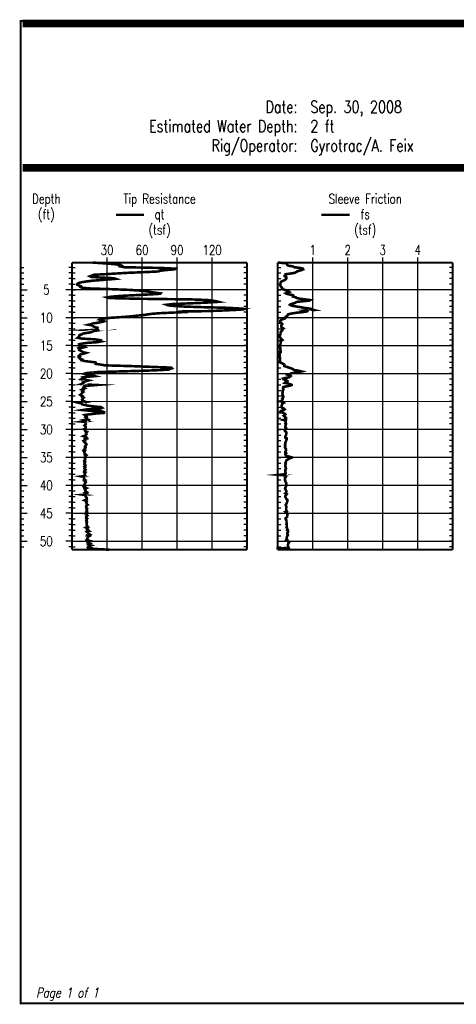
# Model space of a CAD drawing. Extents: x 0 to 10.2, y 0 to 7.6.
# Tile 1 of 4: x 0 to 3.4, y 0 to 7.6. Entities that reach past the tile are written whole.
import ezdxf
from ezdxf.enums import TextEntityAlignment as Align

# ---------------------------------------------------------------- set-up
doc = ezdxf.new("R2010")
doc.units = 0
doc.linetypes.add('Dot', pattern=[0.04, 0, -0.04])
doc.linetypes.add('Solid', pattern=[0])
doc.layers.get('0').update_dxf_attribs({"linetype": 'Solid'})
doc.styles.add('ROMAND', font='romand', dxfattribs={"height": 1})

msp = doc.modelspace()

# ---------------------------------------------------------------- linework, layer by layer
at = {"color": 7, "linetype": 'Solid'}
for points, const_width in [([(0, 0), (10.15, 0), (10.15, 7.625), (0, 7.625), (0, 0)], 0.015), ([(0, 0), (10.15, 0), (10.15, 7.625), (0, 7.625), (0, 0)], 0.015), ([(0, 0), (10.15, 0), (10.15, 7.625), (0, 7.625), (0, 0)], 0.015), ([(0, 0), (10.15, 0), (10.15, 7.625), (0, 7.625), (0, 0)], 0.015), ([(0, 0), (10.15, 0), (10.15, 7.625), (0, 7.625), (0, 0)], 0.015), ([(0, 0), (10.15, 0), (10.15, 7.625), (0, 7.625), (0, 0)], 0.015), ([(0, 0), (10.15, 0), (10.15, 7.625), (0, 7.625), (0, 0)], 0.015), ([(0, 0), (10.15, 0), (10.15, 7.625), (0, 7.625), (0, 0)], 0.015), ([(0, 0), (10.15, 0), (10.15, 7.625), (0, 7.625), (0, 0)], 0.015), ([(0, 0), (10.15, 0), (10.15, 7.625), (0, 7.625), (0, 0)], 0.015), ([(0, 0), (10.15, 0), (10.15, 7.625), (0, 7.625), (0, 0)], 0.015), ([(0, 0), (10.15, 0), (10.15, 7.625), (0, 7.625), (0, 0)], 0.015), ([(0, 0), (10.15, 0), (10.15, 7.625), (0, 7.625), (0, 0)], 0.015), ([(0, 0), (10.15, 0), (10.15, 7.625), (0, 7.625), (0, 0)], 0.015), ([(0, 0), (10.15, 0), (10.15, 7.625), (0, 7.625), (0, 0)], 0.015), ([(0, 0), (10.15, 0), (10.15, 7.625), (0, 7.625), (0, 0)], 0.015), ([(0, 0), (10.15, 0), (10.15, 7.625), (0, 7.625), (0, 0)], 0.015), ([(0, 0), (10.15, 0), (10.15, 7.625), (0, 7.625), (0, 0)], 0.015), ([(0, 0), (10.15, 0), (10.15, 7.625), (0, 7.625), (0, 0)], 0.015), ([(0, 0), (10.15, 0), (10.15, 7.625), (0, 7.625), (0, 0)], 0.015), ([(0, 0), (10.15, 0), (10.15, 7.625), (0, 7.625), (0, 0)], 0.015), ([(0, 0), (10.15, 0), (10.15, 7.625), (0, 7.625), (0, 0)], 0.015), ([(0.015, 7.62), (10.135, 7.62)], 0.03), ([(0.015, 7.59), (10.135, 7.59)], 0.03), ([(0.015, 6.5), (10.135, 6.5)], 0.03), ([(0.015, 6.47), (10.135, 6.47)], 0.03), ([(0, 5.75), (0, 3.5211)], 0.015), ([(0.4, 5.75), (0.4, 3.5211)], 0.015), ([(0.4, 5.75), (1.76, 5.75)], 0.015), ([(0.4, 5.75), (0.4, 3.5211)], 0.015), ([(1.76, 5.75), (1.76, 3.5211)], 0.015), ([(1.998, 5.75), (3.358, 5.75)], 0.015), ([(1.998, 5.75), (1.998, 3.5211)], 0.015), ([(3.358, 5.75), (3.358, 3.5211)], 0.015), ([(0.4, 3.5211), (1.76, 3.5211)], 0.015), ([(1.998, 3.5211), (3.358, 3.5211)], 0.015)]:
    msp.add_lwpolyline(points, dxfattribs=dict(at, const_width=const_width))
at = {"color": 36, "linetype": 'Solid', "const_width": 0.02}
for points in [[(0.74, 6.12), (0.96, 6.12)], [(0.5611, 5.75), (0.6483, 5.7439), (0.7246, 5.7378), (0.7744, 5.7319), (0.7853, 5.7258), (0.7763, 5.7198), (0.8027, 5.7138), (1.0942, 5.7079), (1.2024, 5.7024), (1.1956, 5.697), (1.1295, 5.6916), (1.0834, 5.6862), (1.0726, 5.6809), (0.9619, 5.6755), (0.8312, 5.6701), (0.7425, 5.6648), (0.6508, 5.6594), (0.5657, 5.6548), (0.5539, 5.6487), (0.5387, 5.6434), (0.5498, 5.6383), (0.6282, 5.6332), (0.7243, 5.6282), (0.7386, 5.6234), (0.683, 5.6186), (0.6196, 5.6138), (0.557, 5.6088), (0.5162, 5.6038), (0.4834, 5.5987), (0.4579, 5.5935), (0.4453, 5.5882), (0.4392, 5.5828), (0.4393, 5.5773), (0.4557, 5.5717), (0.4679, 5.5661), (0.465, 5.5605), (0.4751, 5.5549), (0.5349, 5.5491), (0.699, 5.5435), (0.8433, 5.5379), (0.9251, 5.5323), (0.9741, 5.527), (1.0113, 5.5216), (1.0421, 5.5162), (1.0881, 5.511), (1.0851, 5.5075), (0.998, 5.5021), (0.8843, 5.4966), (0.7785, 5.4911), (0.7099, 5.4855), (0.672, 5.4797), (0.6886, 5.4742), (0.9253, 5.4687), (1.3269, 5.4638), (1.451, 5.4591), (1.4892, 5.4544), (1.5183, 5.4497), (1.5366, 5.4452), (1.4759, 5.4406), (1.3805, 5.4361), (1.2708, 5.4315), (1.1728, 5.427), (1.1347, 5.4224), (1.1475, 5.4177), (1.1938, 5.4129), (1.2744, 5.4082), (1.4104, 5.4037), (1.5881, 5.3992), (1.6796, 5.3948), (1.7421, 5.3903), (1.7302, 5.386), (1.6577, 5.3816), (1.5589, 5.3772), (1.4508, 5.3728), (1.2586, 5.3704), (1.268, 5.3653), (1.1699, 5.3609), (1.0747, 5.3565), (1.0203, 5.352), (0.9876, 5.3475), (0.9614, 5.343), (0.9153, 5.3386), (0.8755, 5.3342), (0.8276, 5.3297), (0.7634, 5.3253), (0.6974, 5.3209), (0.646, 5.3164), (0.6192, 5.312), (0.6123, 5.3075), (0.6306, 5.3031), (0.6443, 5.2986), (0.6505, 5.2943), (0.6361, 5.2899), (0.6099, 5.2854), (0.5901, 5.281), (0.5594, 5.2765), (0.5485, 5.272), (0.5278, 5.2672), (0.5523, 5.2626), (0.5628, 5.258), (0.5663, 5.2532), (0.5799, 5.2484), (0.5962, 5.2436), (0.5942, 5.2386), (0.5971, 5.2339), (0.6006, 5.2289), (0.5573, 5.2263), (0.6083, 5.2246), (0.5724, 5.2194), (0.5581, 5.2142), (0.5465, 5.209), (0.5151, 5.2036), (0.4837, 5.1983), (0.4759, 5.1929), (0.4579, 5.1874), (0.457, 5.182), (0.4517, 5.1764), (0.4562, 5.1709), (0.4465, 5.1654), (0.474, 5.1597), (0.5735, 5.1542), (0.6123, 5.1487), (0.6041, 5.1432), (0.6249, 5.1376), (0.5981, 5.1322), (0.5198, 5.1267), (0.4793, 5.1211), (0.4545, 5.1156), (0.4565, 5.11), (0.4552, 5.1043), (0.481, 5.0987), (0.4951, 5.0932), (0.4739, 5.0876), (0.4508, 5.0838), (0.4554, 5.0771), (0.4547, 5.0715), (0.4666, 5.0658), (0.4749, 5.0601), (0.4829, 5.0543), (0.5082, 5.0488), (0.4901, 5.0431), (0.4647, 5.0375), (0.4598, 5.0317), (0.4532, 5.026), (0.4604, 5.0202), (0.4516, 5.0145), (0.4562, 5.0087), (0.4633, 5.003), (0.4786, 4.9972), (0.4746, 4.9915), (0.495, 4.9858), (0.5411, 4.9801), (0.5826, 4.9745), (0.5859, 4.9688), (0.5843, 4.9632), (0.6262, 4.9576), (0.6553, 4.952), (0.8534, 4.9465), (1.1715, 4.9343), (1.1766, 4.9294), (1.1586, 4.9246), (1.154, 4.9197), (1.0796, 4.9148), (0.95, 4.91), (0.7706, 4.9048), (0.5942, 4.8995), (0.5355, 4.8942), (0.5531, 4.8889), (0.5602, 4.8835), (0.5307, 4.8784), (0.5583, 4.8733), (0.5766, 4.8683), (0.5237, 4.8635), (0.4842, 4.8586), (0.4885, 4.8538), (0.4775, 4.8491), (0.4706, 4.8444), (0.5018, 4.8396), (0.5266, 4.8349), (0.5089, 4.8302), (0.4998, 4.8254), (0.4855, 4.8205), (0.4889, 4.8157), (0.4874, 4.8108), (0.4724, 4.8059), (0.5596, 4.8009), (0.5892, 4.7995), (0.5236, 4.7943), (0.4928, 4.7891), (0.4887, 4.7838), (0.4867, 4.7785), (0.4977, 4.7731), (0.4858, 4.7676), (0.4748, 4.7622), (0.4847, 4.7566), (0.4797, 4.7511), (0.4873, 4.7455), (0.4796, 4.74), (0.4751, 4.7343), (0.4719, 4.7288), (0.4636, 4.7232), (0.4721, 4.7176), (0.483, 4.7121), (0.4791, 4.7066), (0.4889, 4.7009), (0.4809, 4.6954), (0.4815, 4.6898), (0.4769, 4.6841), (0.4815, 4.6785), (0.4931, 4.6729), (0.5096, 4.6673), (0.4811, 4.6617), (0.4594, 4.6596), (0.4755, 4.6555), (0.4781, 4.6499), (0.5008, 4.6443), (0.5238, 4.6387), (0.5685, 4.633), (0.6261, 4.6275), (0.6341, 4.6219), (0.6201, 4.6164), (0.5198, 4.6107), (0.4829, 4.6051), (0.5405, 4.5995), (0.6368, 4.5939), (0.6488, 4.5884), (0.6479, 4.583), (0.5799, 4.5774), (0.5354, 4.5719), (0.498, 4.5664), (0.505, 4.5609), (0.5107, 4.5554), (0.5041, 4.55), (0.5129, 4.5445), (0.5087, 4.539), (0.5193, 4.5336), (0.495, 4.5282), (0.5143, 4.5228), (0.4995, 4.5174), (0.48, 4.5149), (0.5048, 4.5127), (0.5042, 4.5075), (0.5051, 4.5022), (0.5066, 4.4968), (0.5012, 4.4913), (0.4961, 4.4859), (0.5042, 4.4805), (0.5058, 4.475), (0.5066, 4.4695), (0.5044, 4.4638), (0.494, 4.4582), (0.4978, 4.4525), (0.4989, 4.4468), (0.5037, 4.4412), (0.5146, 4.4356), (0.5079, 4.4299), (0.5073, 4.4243), (0.5117, 4.4186), (0.5065, 4.4131), (0.5039, 4.4074), (0.489, 4.4018), (0.5066, 4.396), (0.5126, 4.3905), (0.5167, 4.3849), (0.4997, 4.3792), (0.5031, 4.3736), (0.5028, 4.3706), (0.4885, 4.365), (0.4926, 4.3596), (0.4981, 4.354), (0.5036, 4.3484), (0.5101, 4.3428), (0.5116, 4.3372), (0.507, 4.3316), (0.5015, 4.3261), (0.4989, 4.3204), (0.5054, 4.3148), (0.5041, 4.3093), (0.4982, 4.3037), (0.4928, 4.2981), (0.4995, 4.2926), (0.4905, 4.287), (0.4974, 4.2815), (0.4952, 4.2759), (0.4965, 4.2703), (0.502, 4.2648), (0.4985, 4.2593), (0.5107, 4.2537), (0.5056, 4.2482), (0.5068, 4.2428), (0.4969, 4.2372), (0.5026, 4.2248), (0.5, 4.2201), (0.4981, 4.2153), (0.4947, 4.2104), (0.5017, 4.2054), (0.5009, 4.2007), (0.4962, 4.1958), (0.4989, 4.1909), (0.4956, 4.1861), (0.5014, 4.1811), (0.504, 4.1762), (0.5041, 4.1713), (0.4964, 4.1664), (0.5019, 4.1615), (0.4967, 4.1566), (0.4948, 4.1516), (0.4976, 4.1466), (0.505, 4.1418), (0.5012, 4.1369), (0.4941, 4.1319), (0.493, 4.127), (0.5023, 4.1221), (0.4967, 4.117), (0.5012, 4.1119), (0.5001, 4.1069), (0.497, 4.102), (0.5007, 4.0969), (0.4926, 4.0919), (0.4731, 4.0896), (0.4962, 4.0848), (0.4927, 4.0798), (0.4937, 4.0749), (0.4951, 4.0699), (0.4922, 4.0648), (0.5031, 4.0597), (0.4974, 4.0547), (0.5041, 4.0496), (0.5064, 4.0446), (0.5016, 4.0395), (0.4982, 4.0344), (0.4962, 4.0293), (0.498, 4.0242), (0.4965, 4.0192), (0.4994, 4.0141), (0.4912, 4.009), (0.4967, 4.0039), (0.5097, 3.999), (0.4968, 3.9939), (0.4998, 3.9889), (0.5041, 3.9839), (0.5018, 3.9788), (0.5049, 3.9737), (0.5131, 3.9687), (0.5022, 3.9637), (0.5132, 3.9587), (0.5064, 3.9536), (0.5047, 3.9486), (0.4871, 3.9472), (0.5072, 3.9441), (0.5068, 3.9392), (0.5055, 3.9342), (0.5089, 3.9294), (0.5131, 3.9245), (0.5131, 3.9196), (0.5147, 3.9145), (0.5086, 3.9097), (0.4986, 3.9047), (0.5134, 3.8997), (0.5149, 3.8946), (0.5094, 3.8896), (0.511, 3.8847), (0.5141, 3.8797), (0.5134, 3.8747), (0.5203, 3.8697), (0.5141, 3.8648), (0.5105, 3.8598), (0.5085, 3.8548), (0.5089, 3.8499), (0.513, 3.8448), (0.5169, 3.8398), (0.5122, 3.8349), (0.5115, 3.83), (0.5157, 3.8249), (0.5163, 3.8199), (0.5117, 3.815), (0.5161, 3.8101), (0.5107, 3.8051), (0.504, 3.8018), (0.5146, 3.7963), (0.5147, 3.7915), (0.5182, 3.7866), (0.5109, 3.7818), (0.5138, 3.7769), (0.5094, 3.7719), (0.5085, 3.767), (0.5162, 3.762), (0.5117, 3.7571), (0.5126, 3.7522), (0.51, 3.7472), (0.5147, 3.7423), (0.5126, 3.7373), (0.5154, 3.7324), (0.5115, 3.7275), (0.5139, 3.7226), (0.5145, 3.7177), (0.5136, 3.7127), (0.5173, 3.7078), (0.5149, 3.7029), (0.5206, 3.698), (0.5087, 3.6931), (0.5198, 3.6882), (0.5144, 3.6833), (0.5162, 3.6783), (0.5235, 3.6734), (0.518, 3.6686), (0.53, 3.6637), (0.5171, 3.6589), (0.5245, 3.6542), (0.5249, 3.6494), (0.5292, 3.6446), (0.5365, 3.6398), (0.5164, 3.6351), (0.5145, 3.6301), (0.5317, 3.6253), (0.5241, 3.6203), (0.5205, 3.6156), (0.5196, 3.6107), (0.5174, 3.6058), (0.5221, 3.601), (0.5134, 3.5961), (0.5161, 3.5934), (0.5357, 3.5886), (0.5237, 3.5837), (0.5215, 3.5788), (0.521, 3.574), (0.5388, 3.5692), (0.5313, 3.5644), (0.5255, 3.5596), (0.5445, 3.5547), (0.5274, 3.5499), (0.5255, 3.5451), (0.5361, 3.5402), (0.5258, 3.5354), (0.531, 3.5306), (0.5958, 3.5259), (0.688, 3.5211)]]:
    msp.add_lwpolyline(points, dxfattribs=at)
at = {"color": 96, "linetype": 'Solid', "const_width": 0.02}
for points in [[(2.338, 6.12), (2.558, 6.12)], [(1.998, 5.75), (2.0714, 5.7439), (2.0687, 5.7378), (2.0714, 5.7319), (2.0796, 5.7258), (2.1177, 5.7198), (2.1258, 5.7138), (2.1721, 5.7079), (2.1938, 5.7024), (2.1966, 5.697), (2.183, 5.6916), (2.1639, 5.6862), (2.1476, 5.6809), (2.1394, 5.6755), (2.1313, 5.6701), (2.0986, 5.6648), (2.0606, 5.6594), (2.0606, 5.6548), (2.0524, 5.6487), (2.0524, 5.6434), (2.0633, 5.6383), (2.066, 5.6332), (2.066, 5.6282), (2.0633, 5.6234), (2.0578, 5.6186), (2.0524, 5.6138), (2.0415, 5.6088), (2.0279, 5.6038), (2.0225, 5.5987), (2.0198, 5.5935), (2.0198, 5.5882), (2.0198, 5.5828), (2.017, 5.5773), (2.0198, 5.5717), (2.0198, 5.5661), (2.0252, 5.5605), (2.0306, 5.5549), (2.0306, 5.5491), (2.0361, 5.5435), (2.0524, 5.5379), (2.066, 5.5323), (2.0796, 5.527), (2.0878, 5.5216), (2.0742, 5.5162), (2.0606, 5.511), (2.066, 5.5075), (2.0905, 5.5021), (2.1177, 5.4966), (2.1204, 5.4911), (2.1177, 5.4855), (2.1394, 5.4797), (2.1476, 5.4742), (2.1721, 5.4687), (2.2129, 5.4638), (2.251, 5.4591), (2.2428, 5.4544), (2.1938, 5.4497), (2.1503, 5.4452), (2.1367, 5.4406), (2.1313, 5.4361), (2.115, 5.4315), (2.0986, 5.427), (2.0932, 5.4224), (2.1014, 5.4177), (2.1177, 5.4129), (2.1449, 5.4082), (2.1748, 5.4037), (2.1993, 5.3992), (2.2292, 5.3948), (2.2591, 5.3903), (2.2618, 5.386), (2.2782, 5.3816), (2.2102, 5.3772), (2.2265, 5.3728), (2.2238, 5.3704), (2.1911, 5.3653), (2.1476, 5.3609), (2.1177, 5.3565), (2.0932, 5.352), (2.0769, 5.3475), (2.0769, 5.343), (2.0742, 5.3386), (2.0687, 5.3342), (2.0606, 5.3297), (2.0606, 5.3253), (2.0578, 5.3209), (2.0551, 5.3164), (2.0442, 5.312), (2.0306, 5.3075), (2.0225, 5.3031), (2.017, 5.2986), (2.017, 5.2943), (2.017, 5.2899), (2.017, 5.2854), (2.0252, 5.281), (2.0306, 5.2765), (2.0334, 5.272), (2.0306, 5.2672), (2.0252, 5.2626), (2.0252, 5.258), (2.0252, 5.2532), (2.0279, 5.2484), (2.0334, 5.2436), (2.0415, 5.2386), (2.0334, 5.2339), (2.0334, 5.2289), (2.0334, 5.2263), (2.0306, 5.2246), (2.0306, 5.2194), (2.0252, 5.2142), (2.0198, 5.209), (2.0198, 5.2036), (2.0198, 5.1983), (2.0198, 5.1929), (2.0143, 5.1874), (2.0143, 5.182), (2.0116, 5.1764), (2.0143, 5.1709), (2.0198, 5.1654), (2.0225, 5.1597), (2.0279, 5.1542), (2.0334, 5.1487), (2.0225, 5.1432), (2.0198, 5.1376), (2.0225, 5.1322), (2.0225, 5.1267), (2.0198, 5.1211), (2.0198, 5.1156), (2.017, 5.11), (2.0143, 5.1043), (2.0089, 5.0987), (2.0143, 5.0932), (2.0198, 5.0876), (2.0198, 5.0838), (2.017, 5.0771), (2.0198, 5.0715), (2.0198, 5.0658), (2.0225, 5.0601), (2.0225, 5.0543), (2.017, 5.0488), (2.0116, 5.0431), (2.0116, 5.0375), (2.0143, 5.0317), (2.0116, 5.026), (2.0116, 5.0202), (2.0143, 5.0145), (2.017, 5.0087), (2.017, 5.003), (2.017, 4.9972), (2.017, 4.9915), (2.017, 4.9858), (2.0143, 4.9801), (2.017, 4.9745), (2.0306, 4.9688), (2.0415, 4.9632), (2.0497, 4.9576), (2.0497, 4.952), (2.0497, 4.9465), (2.085, 4.9343), (2.1014, 4.9294), (2.1122, 4.9246), (2.1177, 4.9197), (2.1313, 4.9148), (2.1612, 4.91), (2.183, 4.9048), (2.1612, 4.8995), (2.1258, 4.8942), (2.1014, 4.8889), (2.0878, 4.8835), (2.0769, 4.8784), (2.0905, 4.8733), (2.0986, 4.8683), (2.0932, 4.8635), (2.085, 4.8586), (2.0551, 4.8538), (2.0388, 4.8491), (2.0415, 4.8444), (2.0551, 4.8396), (2.0687, 4.8349), (2.0742, 4.8302), (2.0714, 4.8254), (2.0578, 4.8205), (2.0524, 4.8157), (2.0796, 4.8108), (2.0932, 4.8059), (2.1068, 4.8009), (2.1068, 4.7995), (2.0932, 4.7943), (2.066, 4.7891), (2.0415, 4.7838), (2.0415, 4.7785), (2.0388, 4.7731), (2.0415, 4.7676), (2.0415, 4.7622), (2.0361, 4.7566), (2.0361, 4.7511), (2.0361, 4.7455), (2.0361, 4.74), (2.0334, 4.7343), (2.0361, 4.7288), (2.0361, 4.7232), (2.0334, 4.7176), (2.0415, 4.7121), (2.0415, 4.7066), (2.0388, 4.7009), (2.0334, 4.6954), (2.0361, 4.6898), (2.0334, 4.6841), (2.0306, 4.6785), (2.017, 4.6729), (2.0442, 4.6673), (2.047, 4.6617), (2.0415, 4.6596), (2.0334, 4.6555), (2.0306, 4.6499), (2.0306, 4.6443), (2.0279, 4.6387), (2.0279, 4.633), (2.0279, 4.6275), (2.0334, 4.6219), (2.047, 4.6164), (2.0524, 4.6107), (2.0442, 4.6051), (2.0252, 4.5995), (2.0198, 4.5939), (2.0252, 4.5884), (2.0415, 4.583), (2.0524, 4.5774), (2.0578, 4.5719), (2.0524, 4.5664), (2.0442, 4.5609), (2.0497, 4.5554), (2.0551, 4.55), (2.0633, 4.5445), (2.0633, 4.539), (2.0633, 4.5336), (2.0415, 4.5282), (2.0606, 4.5228), (2.0606, 4.5174), (2.0606, 4.5149), (2.0606, 4.5127), (2.0606, 4.5075), (2.0578, 4.5022), (2.0633, 4.4968), (2.0606, 4.4913), (2.0606, 4.4859), (2.0578, 4.4805), (2.0578, 4.475), (2.0578, 4.4695), (2.0633, 4.4638), (2.0606, 4.4582), (2.0551, 4.4525), (2.0524, 4.4468), (2.0551, 4.4412), (2.0606, 4.4356), (2.066, 4.4299), (2.066, 4.4243), (2.0633, 4.4186), (2.0633, 4.4131), (2.0606, 4.4074), (2.0578, 4.4018), (2.0578, 4.396), (2.0578, 4.3905), (2.0687, 4.3849), (2.0687, 4.3792), (2.066, 4.3736), (2.0633, 4.3706), (2.0633, 4.365), (2.0606, 4.3596), (2.0578, 4.354), (2.0578, 4.3484), (2.0578, 4.3428), (2.0551, 4.3372), (2.0551, 4.3316), (2.0578, 4.3261), (2.0551, 4.3204), (2.0551, 4.3148), (2.0578, 4.3093), (2.0606, 4.3037), (2.0633, 4.2981), (2.0633, 4.2926), (2.0606, 4.287), (2.0578, 4.2815), (2.0578, 4.2759), (2.0633, 4.2703), (2.0578, 4.2648), (2.0578, 4.2593), (2.0606, 4.2537), (2.0687, 4.2482), (2.0905, 4.2428), (2.1095, 4.2372), (2.0796, 4.2248), (2.0742, 4.2201), (2.066, 4.2153), (2.0633, 4.2104), (2.0633, 4.2054), (2.0606, 4.2007), (2.0578, 4.1958), (2.0606, 4.1909), (2.0606, 4.1861), (2.0578, 4.1811), (2.0578, 4.1762), (2.0578, 4.1713), (2.0578, 4.1664), (2.0606, 4.1615), (2.0606, 4.1566), (2.0633, 4.1516), (2.0606, 4.1466), (2.0578, 4.1418), (2.0578, 4.1369), (2.0578, 4.1319), (2.0578, 4.127), (2.0578, 4.1221), (2.0606, 4.117), (2.0606, 4.1119), (2.0578, 4.1069), (2.0089, 4.102), (2.066, 4.0969), (2.0633, 4.0919), (2.0633, 4.0896), (2.0606, 4.0848), (2.0551, 4.0798), (2.0551, 4.0749), (2.0551, 4.0699), (2.0551, 4.0648), (2.0551, 4.0597), (2.0578, 4.0547), (2.0578, 4.0496), (2.0606, 4.0446), (2.0633, 4.0395), (2.066, 4.0344), (2.066, 4.0293), (2.0633, 4.0242), (2.0633, 4.0192), (2.0633, 4.0141), (2.0606, 4.009), (2.0578, 4.0039), (2.0578, 3.999), (2.0551, 3.9939), (2.0578, 3.9889), (2.0606, 3.9839), (2.0633, 3.9788), (2.066, 3.9737), (2.0633, 3.9687), (2.0633, 3.9637), (2.0578, 3.9587), (2.0687, 3.9536), (2.066, 3.9486), (2.0633, 3.9472), (2.0606, 3.9441), (2.0578, 3.9392), (2.0578, 3.9342), (2.0578, 3.9294), (2.0606, 3.9245), (2.0633, 3.9196), (2.066, 3.9145), (2.0714, 3.9097), (2.0742, 3.9047), (2.0714, 3.8997), (2.0714, 3.8946), (2.0714, 3.8896), (2.0687, 3.8847), (2.066, 3.8797), (2.0633, 3.8747), (2.0606, 3.8697), (2.0606, 3.8648), (2.0633, 3.8598), (2.066, 3.8548), (2.066, 3.8499), (2.0633, 3.8448), (2.0633, 3.8398), (2.0633, 3.8349), (2.0633, 3.83), (2.066, 3.8249), (2.0687, 3.8199), (2.0578, 3.815), (2.0633, 3.8101), (2.0714, 3.8051), (2.0714, 3.8018), (2.0714, 3.7963), (2.0742, 3.7915), (2.0714, 3.7866), (2.0714, 3.7818), (2.0714, 3.7769), (2.066, 3.7719), (2.0606, 3.767), (2.0606, 3.762), (2.0606, 3.7571), (2.0633, 3.7522), (2.066, 3.7472), (2.066, 3.7423), (2.066, 3.7373), (2.066, 3.7324), (2.0687, 3.7275), (2.0687, 3.7226), (2.066, 3.7177), (2.0687, 3.7127), (2.0687, 3.7078), (2.0687, 3.7029), (2.0687, 3.698), (2.066, 3.6931), (2.0714, 3.6882), (2.0714, 3.6833), (2.0742, 3.6783), (2.0714, 3.6734), (2.0769, 3.6686), (2.0796, 3.6637), (2.0769, 3.6589), (2.0769, 3.6542), (2.0714, 3.6494), (2.0714, 3.6446), (2.0742, 3.6398), (2.0769, 3.6351), (2.0742, 3.6301), (2.0714, 3.6253), (2.0687, 3.6203), (2.0687, 3.6156), (2.066, 3.6107), (2.066, 3.6058), (2.0714, 3.601), (2.066, 3.5961), (2.0714, 3.5934), (2.0742, 3.5886), (2.0823, 3.5837), (2.085, 3.5788), (2.0796, 3.574), (2.0796, 3.5692), (2.0796, 3.5644), (2.0769, 3.5596), (2.0769, 3.5547), (2.0769, 3.5499), (2.0796, 3.5451), (2.0796, 3.5402), (2.0823, 3.5354), (1.998, 3.5306), (1.998, 3.5259), (1.998, 3.5211)]]:
    msp.add_lwpolyline(points, dxfattribs=at)
at = {"color": 8, "linetype": 'Solid', "const_width": 0.01}
for points in [[(0.672, 5.75), (0.672, 5.79)], [(0.944, 5.75), (0.944, 5.79)], [(1.216, 5.75), (1.216, 5.79)], [(1.488, 5.75), (1.488, 5.79)], [(2.27, 5.75), (2.27, 5.79)], [(2.542, 5.75), (2.542, 5.79)], [(2.814, 5.75), (2.814, 5.79)], [(3.086, 5.75), (3.086, 5.79)]]:
    msp.add_lwpolyline(points, dxfattribs=at)
at = {"color": 8, "linetype": 'Dot', "const_width": 0.01}
for points in [[(0.672, 5.75), (0.672, 3.5211)], [(0.944, 5.75), (0.944, 3.5211)], [(1.216, 5.75), (1.216, 3.5211)], [(1.488, 5.75), (1.488, 3.5211)], [(2.27, 5.75), (2.27, 3.5211)], [(2.542, 5.75), (2.542, 3.5211)], [(2.814, 5.75), (2.814, 3.5211)], [(3.086, 5.75), (3.086, 3.5211)], [(0.4, 5.5391), (1.76, 5.5391)], [(1.76, 5.5391), (0.4, 5.5391)], [(1.998, 5.5391), (3.358, 5.5391)], [(3.358, 5.5391), (1.998, 5.5391)], [(0.4, 5.3221), (1.76, 5.3221)], [(1.76, 5.3221), (0.4, 5.3221)], [(1.998, 5.3221), (3.358, 5.3221)], [(3.358, 5.3221), (1.998, 5.3221)], [(0.4, 5.1052), (1.76, 5.1052)], [(1.76, 5.1052), (0.4, 5.1052)], [(1.998, 5.1052), (3.358, 5.1052)], [(3.358, 5.1052), (1.998, 5.1052)], [(0.4, 4.8883), (1.76, 4.8883)], [(1.76, 4.8883), (0.4, 4.8883)], [(1.998, 4.8883), (3.358, 4.8883)], [(3.358, 4.8883), (1.998, 4.8883)], [(0.4, 4.6713), (1.76, 4.6713)], [(1.76, 4.6713), (0.4, 4.6713)], [(1.998, 4.6713), (3.358, 4.6713)], [(3.358, 4.6713), (1.998, 4.6713)], [(0.4, 4.4544), (1.76, 4.4544)], [(1.76, 4.4544), (0.4, 4.4544)], [(1.998, 4.4544), (3.358, 4.4544)], [(3.358, 4.4544), (1.998, 4.4544)], [(0.4, 4.2374), (1.76, 4.2374)], [(1.76, 4.2374), (0.4, 4.2374)], [(1.998, 4.2374), (3.358, 4.2374)], [(3.358, 4.2374), (1.998, 4.2374)], [(0.4, 4.0205), (1.76, 4.0205)], [(1.76, 4.0205), (0.4, 4.0205)], [(1.998, 4.0205), (3.358, 4.0205)], [(3.358, 4.0205), (1.998, 4.0205)], [(0.4, 3.8035), (1.76, 3.8035)], [(1.76, 3.8035), (0.4, 3.8035)], [(1.998, 3.8035), (3.358, 3.8035)], [(3.358, 3.8035), (1.998, 3.8035)], [(0.4, 3.5866), (1.76, 3.5866)], [(1.76, 3.5866), (0.4, 3.5866)], [(1.998, 3.5866), (3.358, 3.5866)], [(3.358, 3.5866), (1.998, 3.5866)]]:
    msp.add_lwpolyline(points, dxfattribs=at)
at = {"color": 7, "linetype": 'Solid'}
for points in [[(0, 5.7126), (0.025, 5.7126)], [(0, 5.6692), (0.025, 5.6692)], [(0.4, 5.7126), (0.375, 5.7126)], [(0.4, 5.6692), (0.375, 5.6692)], [(0.4, 5.7126), (0.425, 5.7126)], [(0.4, 5.6692), (0.425, 5.6692)], [(1.76, 5.7126), (1.735, 5.7126)], [(1.76, 5.6692), (1.735, 5.6692)], [(1.998, 5.7126), (2.023, 5.7126)], [(1.998, 5.6692), (2.023, 5.6692)], [(3.358, 5.7126), (3.333, 5.7126)], [(3.358, 5.6692), (3.333, 5.6692)], [(0, 5.6259), (0.025, 5.6259)], [(0, 5.5825), (0.025, 5.5825)], [(0.4, 5.6259), (0.375, 5.6259)], [(0.4, 5.5825), (0.375, 5.5825)], [(0.4, 5.6259), (0.425, 5.6259)], [(0.4, 5.5825), (0.425, 5.5825)], [(1.76, 5.6259), (1.735, 5.6259)], [(1.76, 5.5825), (1.735, 5.5825)], [(1.998, 5.6259), (2.023, 5.6259)], [(1.998, 5.5825), (2.023, 5.5825)], [(3.358, 5.6259), (3.333, 5.6259)], [(3.358, 5.5825), (3.333, 5.5825)], [(0, 5.5391), (0.05, 5.5391)], [(0, 5.5391), (0.025, 5.5391)], [(0.4, 5.5391), (0.35, 5.5391)], [(0.4, 5.5391), (0.375, 5.5391)], [(0.4, 5.5391), (0.425, 5.5391)], [(1.76, 5.5391), (1.735, 5.5391)], [(1.998, 5.5391), (2.023, 5.5391)], [(3.358, 5.5391), (3.333, 5.5391)], [(0, 5.4957), (0.025, 5.4957)], [(0, 5.4523), (0.025, 5.4523)], [(0.4, 5.4957), (0.375, 5.4957)], [(0.4, 5.4523), (0.375, 5.4523)], [(0.4, 5.4957), (0.425, 5.4957)], [(0.4, 5.4523), (0.425, 5.4523)], [(1.76, 5.4957), (1.735, 5.4957)], [(1.76, 5.4523), (1.735, 5.4523)], [(1.998, 5.4957), (2.023, 5.4957)], [(1.998, 5.4523), (2.023, 5.4523)], [(3.358, 5.4957), (3.333, 5.4957)], [(3.358, 5.4523), (3.333, 5.4523)], [(0, 5.4089), (0.025, 5.4089)], [(0, 5.3655), (0.025, 5.3655)], [(0.4, 5.4089), (0.375, 5.4089)], [(0.4, 5.3655), (0.375, 5.3655)], [(0.4, 5.4089), (0.425, 5.4089)], [(0.4, 5.3655), (0.425, 5.3655)], [(1.76, 5.4089), (1.735, 5.4089)], [(1.76, 5.3655), (1.735, 5.3655)], [(1.998, 5.4089), (2.023, 5.4089)], [(1.998, 5.3655), (2.023, 5.3655)], [(3.358, 5.4089), (3.333, 5.4089)], [(3.358, 5.3655), (3.333, 5.3655)], [(0, 5.3221), (0.05, 5.3221)], [(0, 5.3221), (0.025, 5.3221)], [(0, 5.2788), (0.025, 5.2788)], [(0.4, 5.3221), (0.35, 5.3221)], [(0.4, 5.3221), (0.375, 5.3221)], [(0.4, 5.2788), (0.375, 5.2788)], [(0.4, 5.3221), (0.425, 5.3221)], [(0.4, 5.2788), (0.425, 5.2788)], [(1.76, 5.3221), (1.735, 5.3221)], [(1.76, 5.2788), (1.735, 5.2788)], [(1.998, 5.3221), (2.023, 5.3221)], [(1.998, 5.2788), (2.023, 5.2788)], [(3.358, 5.3221), (3.333, 5.3221)], [(3.358, 5.2788), (3.333, 5.2788)], [(0, 5.2354), (0.025, 5.2354)], [(0.4, 5.2354), (0.375, 5.2354)], [(0.4, 5.2354), (0.425, 5.2354)], [(1.76, 5.2354), (1.735, 5.2354)], [(1.998, 5.2354), (2.023, 5.2354)], [(3.358, 5.2354), (3.333, 5.2354)], [(0, 5.192), (0.025, 5.192)], [(0, 5.1486), (0.025, 5.1486)], [(0.4, 5.192), (0.375, 5.192)], [(0.4, 5.1486), (0.375, 5.1486)], [(0.4, 5.192), (0.425, 5.192)], [(0.4, 5.1486), (0.425, 5.1486)], [(1.76, 5.192), (1.735, 5.192)], [(1.76, 5.1486), (1.735, 5.1486)], [(1.998, 5.192), (2.023, 5.192)], [(1.998, 5.1486), (2.023, 5.1486)], [(3.358, 5.192), (3.333, 5.192)], [(3.358, 5.1486), (3.333, 5.1486)], [(0, 5.1052), (0.05, 5.1052)], [(0, 5.1052), (0.025, 5.1052)], [(0, 5.0618), (0.025, 5.0618)], [(0.4, 5.1052), (0.35, 5.1052)], [(0.4, 5.1052), (0.375, 5.1052)], [(0.4, 5.0618), (0.375, 5.0618)], [(0.4, 5.1052), (0.425, 5.1052)], [(0.4, 5.0618), (0.425, 5.0618)], [(1.76, 5.1052), (1.735, 5.1052)], [(1.76, 5.0618), (1.735, 5.0618)], [(1.998, 5.1052), (2.023, 5.1052)], [(1.998, 5.0618), (2.023, 5.0618)], [(3.358, 5.1052), (3.333, 5.1052)], [(3.358, 5.0618), (3.333, 5.0618)], [(0, 5.0184), (0.025, 5.0184)], [(0, 4.975), (0.025, 4.975)], [(0.4, 5.0184), (0.375, 5.0184)], [(0.4, 4.975), (0.375, 4.975)], [(0.4, 5.0184), (0.425, 5.0184)], [(0.4, 4.975), (0.425, 4.975)], [(1.76, 5.0184), (1.735, 5.0184)], [(1.76, 4.975), (1.735, 4.975)], [(1.998, 5.0184), (2.023, 5.0184)], [(1.998, 4.975), (2.023, 4.975)], [(3.358, 5.0184), (3.333, 5.0184)], [(3.358, 4.975), (3.333, 4.975)], [(0, 4.9316), (0.025, 4.9316)], [(0.4, 4.9316), (0.375, 4.9316)], [(0.4, 4.9316), (0.425, 4.9316)], [(1.76, 4.9316), (1.735, 4.9316)], [(1.998, 4.9316), (2.023, 4.9316)], [(3.358, 4.9316), (3.333, 4.9316)], [(0, 4.8883), (0.05, 4.8883)], [(0, 4.8883), (0.025, 4.8883)], [(0, 4.8449), (0.025, 4.8449)], [(0.4, 4.8883), (0.35, 4.8883)], [(0.4, 4.8883), (0.375, 4.8883)], [(0.4, 4.8449), (0.375, 4.8449)], [(0.4, 4.8883), (0.425, 4.8883)], [(0.4, 4.8449), (0.425, 4.8449)], [(1.76, 4.8883), (1.735, 4.8883)], [(1.76, 4.8449), (1.735, 4.8449)], [(1.998, 4.8883), (2.023, 4.8883)], [(1.998, 4.8449), (2.023, 4.8449)], [(3.358, 4.8883), (3.333, 4.8883)], [(3.358, 4.8449), (3.333, 4.8449)], [(0, 4.8015), (0.025, 4.8015)], [(0, 4.7581), (0.025, 4.7581)], [(0.4, 4.8015), (0.375, 4.8015)], [(0.4, 4.7581), (0.375, 4.7581)], [(0.4, 4.8015), (0.425, 4.8015)], [(0.4, 4.7581), (0.425, 4.7581)], [(1.76, 4.8015), (1.735, 4.8015)], [(1.76, 4.7581), (1.735, 4.7581)], [(1.998, 4.8015), (2.023, 4.8015)], [(1.998, 4.7581), (2.023, 4.7581)], [(3.358, 4.8015), (3.333, 4.8015)], [(3.358, 4.7581), (3.333, 4.7581)], [(0, 4.7147), (0.025, 4.7147)], [(0, 4.6713), (0.05, 4.6713)], [(0, 4.6713), (0.025, 4.6713)], [(0.4, 4.6713), (0.35, 4.6713)], [(0.4, 4.7147), (0.375, 4.7147)], [(0.4, 4.6713), (0.375, 4.6713)], [(0.4, 4.7147), (0.425, 4.7147)], [(0.4, 4.6713), (0.425, 4.6713)], [(1.76, 4.7147), (1.735, 4.7147)], [(1.76, 4.6713), (1.735, 4.6713)], [(1.998, 4.7147), (2.023, 4.7147)], [(1.998, 4.6713), (2.023, 4.6713)], [(3.358, 4.7147), (3.333, 4.7147)], [(3.358, 4.6713), (3.333, 4.6713)], [(0, 4.6279), (0.025, 4.6279)], [(0.4, 4.6279), (0.375, 4.6279)], [(0.4, 4.6279), (0.425, 4.6279)], [(1.76, 4.6279), (1.735, 4.6279)], [(1.998, 4.6279), (2.023, 4.6279)], [(3.358, 4.6279), (3.333, 4.6279)], [(0, 4.5845), (0.025, 4.5845)], [(0, 4.5411), (0.025, 4.5411)], [(0.4, 4.5845), (0.375, 4.5845)], [(0.4, 4.5411), (0.375, 4.5411)], [(0.4, 4.5845), (0.425, 4.5845)], [(0.4, 4.5411), (0.425, 4.5411)], [(1.76, 4.5845), (1.735, 4.5845)], [(1.76, 4.5411), (1.735, 4.5411)], [(1.998, 4.5845), (2.023, 4.5845)], [(1.998, 4.5411), (2.023, 4.5411)], [(3.358, 4.5845), (3.333, 4.5845)], [(3.358, 4.5411), (3.333, 4.5411)], [(0, 4.4978), (0.025, 4.4978)], [(0, 4.4544), (0.05, 4.4544)], [(0, 4.4544), (0.025, 4.4544)], [(0.4, 4.4544), (0.35, 4.4544)], [(0.4, 4.4978), (0.375, 4.4978)], [(0.4, 4.4544), (0.375, 4.4544)], [(0.4, 4.4978), (0.425, 4.4978)], [(0.4, 4.4544), (0.425, 4.4544)], [(1.76, 4.4978), (1.735, 4.4978)], [(1.76, 4.4544), (1.735, 4.4544)], [(1.998, 4.4978), (2.023, 4.4978)], [(1.998, 4.4544), (2.023, 4.4544)], [(3.358, 4.4978), (3.333, 4.4978)], [(3.358, 4.4544), (3.333, 4.4544)], [(0, 4.411), (0.025, 4.411)], [(0, 4.3676), (0.025, 4.3676)], [(0.4, 4.411), (0.375, 4.411)], [(0.4, 4.3676), (0.375, 4.3676)], [(0.4, 4.411), (0.425, 4.411)], [(0.4, 4.3676), (0.425, 4.3676)], [(1.76, 4.411), (1.735, 4.411)], [(1.76, 4.3676), (1.735, 4.3676)], [(1.998, 4.411), (2.023, 4.411)], [(1.998, 4.3676), (2.023, 4.3676)], [(3.358, 4.411), (3.333, 4.411)], [(3.358, 4.3676), (3.333, 4.3676)], [(0, 4.3242), (0.025, 4.3242)], [(0, 4.2808), (0.025, 4.2808)], [(0.4, 4.3242), (0.375, 4.3242)], [(0.4, 4.2808), (0.375, 4.2808)], [(0.4, 4.3242), (0.425, 4.3242)], [(0.4, 4.2808), (0.425, 4.2808)], [(1.76, 4.3242), (1.735, 4.3242)], [(1.76, 4.2808), (1.735, 4.2808)], [(1.998, 4.3242), (2.023, 4.3242)], [(1.998, 4.2808), (2.023, 4.2808)], [(3.358, 4.3242), (3.333, 4.3242)], [(3.358, 4.2808), (3.333, 4.2808)], [(0, 4.2374), (0.05, 4.2374)], [(0, 4.2374), (0.025, 4.2374)], [(0.4, 4.2374), (0.35, 4.2374)], [(0.4, 4.2374), (0.375, 4.2374)], [(0.4, 4.2374), (0.425, 4.2374)], [(1.76, 4.2374), (1.735, 4.2374)], [(1.998, 4.2374), (2.023, 4.2374)], [(3.358, 4.2374), (3.333, 4.2374)], [(0, 4.194), (0.025, 4.194)], [(0, 4.1507), (0.025, 4.1507)], [(0.4, 4.194), (0.375, 4.194)], [(0.4, 4.1507), (0.375, 4.1507)], [(0.4, 4.194), (0.425, 4.194)], [(0.4, 4.1507), (0.425, 4.1507)], [(1.76, 4.194), (1.735, 4.194)], [(1.76, 4.1507), (1.735, 4.1507)], [(1.998, 4.194), (2.023, 4.194)], [(1.998, 4.1507), (2.023, 4.1507)], [(3.358, 4.194), (3.333, 4.194)], [(3.358, 4.1507), (3.333, 4.1507)], [(0, 4.1073), (0.025, 4.1073)], [(0, 4.0639), (0.025, 4.0639)], [(0.4, 4.1073), (0.375, 4.1073)], [(0.4, 4.0639), (0.375, 4.0639)], [(0.4, 4.1073), (0.425, 4.1073)], [(0.4, 4.0639), (0.425, 4.0639)], [(1.76, 4.1073), (1.735, 4.1073)], [(1.76, 4.0639), (1.735, 4.0639)], [(1.998, 4.1073), (2.023, 4.1073)], [(1.998, 4.0639), (2.023, 4.0639)], [(3.358, 4.1073), (3.333, 4.1073)], [(3.358, 4.0639), (3.333, 4.0639)], [(0, 4.0205), (0.05, 4.0205)], [(0, 4.0205), (0.025, 4.0205)], [(0, 3.9771), (0.025, 3.9771)], [(0.4, 4.0205), (0.35, 4.0205)], [(0.4, 4.0205), (0.375, 4.0205)], [(0.4, 3.9771), (0.375, 3.9771)], [(0.4, 4.0205), (0.425, 4.0205)], [(0.4, 3.9771), (0.425, 3.9771)], [(1.76, 4.0205), (1.735, 4.0205)], [(1.76, 3.9771), (1.735, 3.9771)], [(1.998, 4.0205), (2.023, 4.0205)], [(1.998, 3.9771), (2.023, 3.9771)], [(3.358, 4.0205), (3.333, 4.0205)], [(3.358, 3.9771), (3.333, 3.9771)], [(0, 3.9337), (0.025, 3.9337)], [(0.4, 3.9337), (0.375, 3.9337)], [(0.4, 3.9337), (0.425, 3.9337)], [(1.76, 3.9337), (1.735, 3.9337)], [(1.998, 3.9337), (2.023, 3.9337)], [(3.358, 3.9337), (3.333, 3.9337)], [(0, 3.8903), (0.025, 3.8903)], [(0, 3.8469), (0.025, 3.8469)], [(0.4, 3.8903), (0.375, 3.8903)], [(0.4, 3.8469), (0.375, 3.8469)], [(0.4, 3.8903), (0.425, 3.8903)], [(0.4, 3.8469), (0.425, 3.8469)], [(1.76, 3.8903), (1.735, 3.8903)], [(1.76, 3.8469), (1.735, 3.8469)], [(1.998, 3.8903), (2.023, 3.8903)], [(1.998, 3.8469), (2.023, 3.8469)], [(3.358, 3.8903), (3.333, 3.8903)], [(3.358, 3.8469), (3.333, 3.8469)], [(0, 3.8035), (0.05, 3.8035)], [(0, 3.8035), (0.025, 3.8035)], [(0, 3.7602), (0.025, 3.7602)], [(0.4, 3.8035), (0.35, 3.8035)], [(0.4, 3.8035), (0.375, 3.8035)], [(0.4, 3.7602), (0.375, 3.7602)], [(0.4, 3.8035), (0.425, 3.8035)], [(0.4, 3.7602), (0.425, 3.7602)], [(1.76, 3.8035), (1.735, 3.8035)], [(1.76, 3.7602), (1.735, 3.7602)], [(1.998, 3.8035), (2.023, 3.8035)], [(1.998, 3.7602), (2.023, 3.7602)], [(3.358, 3.8035), (3.333, 3.8035)], [(3.358, 3.7602), (3.333, 3.7602)], [(0, 3.7168), (0.025, 3.7168)], [(0, 3.6734), (0.025, 3.6734)], [(0.4, 3.7168), (0.375, 3.7168)], [(0.4, 3.6734), (0.375, 3.6734)], [(0.4, 3.7168), (0.425, 3.7168)], [(0.4, 3.6734), (0.425, 3.6734)], [(1.76, 3.7168), (1.735, 3.7168)], [(1.76, 3.6734), (1.735, 3.6734)], [(1.998, 3.7168), (2.023, 3.7168)], [(1.998, 3.6734), (2.023, 3.6734)], [(3.358, 3.7168), (3.333, 3.7168)], [(3.358, 3.6734), (3.333, 3.6734)], [(0, 3.63), (0.025, 3.63)], [(0.4, 3.63), (0.375, 3.63)], [(0.4, 3.63), (0.425, 3.63)], [(1.76, 3.63), (1.735, 3.63)], [(1.998, 3.63), (2.023, 3.63)], [(3.358, 3.63), (3.333, 3.63)], [(0, 3.5866), (0.05, 3.5866)], [(0, 3.5866), (0.025, 3.5866)], [(0, 3.5432), (0.025, 3.5432)], [(0.4, 3.5866), (0.35, 3.5866)], [(0.4, 3.5866), (0.375, 3.5866)], [(0.4, 3.5432), (0.375, 3.5432)], [(0.4, 3.5866), (0.425, 3.5866)], [(0.4, 3.5432), (0.425, 3.5432)], [(1.76, 3.5866), (1.735, 3.5866)], [(1.76, 3.5432), (1.735, 3.5432)], [(1.998, 3.5866), (2.023, 3.5866)], [(1.998, 3.5432), (2.023, 3.5432)], [(3.358, 3.5866), (3.333, 3.5866)], [(3.358, 3.5432), (3.333, 3.5432)]]:
    msp.add_lwpolyline(points, dxfattribs=at)

# ---------------------------------------------------------------- texts
at = {"color": 7, "style": 'ROMAND', "width": 0.78}
for s, p in [('Date:', (2.1516, 7.005)), ('Estimated Water Depth:', (2.1516, 6.855)), ('Rig/Operator:', (2.1516, 6.705))]:
    msp.add_text(s, height=0.093, dxfattribs=at).set_placement(p, align=Align.TOP_RIGHT)
for s, p in [('Sep. 30, 2008', (2.2516, 7.005)), ('2 ft', (2.2516, 6.855)), ('Gyrotrac/A. Feix', (2.2516, 6.705))]:
    msp.add_text(s, height=0.093, dxfattribs=at).set_placement(p, align=Align.TOP_LEFT)
for s, p in [('Depth', (0.2, 6.245)), ('Tip Resistance', (1.08, 6.245)), ('Sleeve Friction', (2.678, 6.245)), ('(ft)', (0.2, 6.125)), ('qt', (1.08, 6.125)), ('fs', (2.678, 6.125)), ('(tsf)', (1.08, 6.005)), ('(tsf)', (2.678, 6.005)), ('5', (0.2, 5.5391)), ('10', (0.2, 5.3221)), ('15', (0.2, 5.1052)), ('20', (0.2, 4.8883)), ('25', (0.2, 4.6713)), ('30', (0.2, 4.4544)), ('35', (0.2, 4.2374)), ('40', (0.2, 4.0205)), ('45', (0.2, 3.8035)), ('50', (0.2, 3.5866))]:
    msp.add_text(s, height=0.0744, dxfattribs=at).set_placement(p, align=Align.MIDDLE_CENTER)
for s, p in [('30', (0.672, 5.81)), ('60', (0.944, 5.81)), ('90', (1.216, 5.81)), ('120', (1.488, 5.81)), ('2', (2.542, 5.81)), ('3', (2.814, 5.81)), ('1', (2.27, 5.81)), ('4', (3.086, 5.81))]:
    msp.add_text(s, height=0.0744, dxfattribs=at).set_placement(p, align=Align.CENTER)
at = {"color": 7, "style": 'ROMAND', "oblique": 13, "width": 0.78}
msp.add_text('Page 1 of 1', height=0.0744, dxfattribs=at).set_placement((0.12, 0.12), align=Align.TOP_LEFT)

doc.saveas('drawing.dxf')
